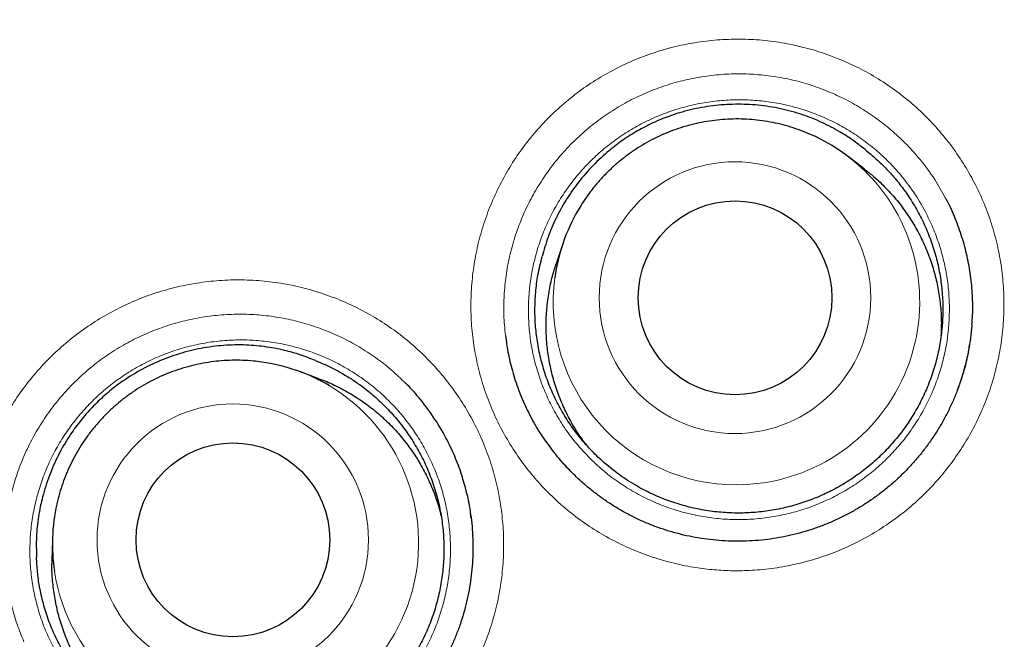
# Model space of a CAD drawing. Header units: millimetres. Extents: x 8 to 869, y 12 to 834.
# Tile 101 of 217: x 346.29 to 352.51, y 825.44 to 829.35. Entities that reach past the tile are written whole.
import ezdxf

# ---------------------------------------------------------------- set-up
doc = ezdxf.new("R2010")
doc.units = ezdxf.units.MM

msp = doc.modelspace()

# ---------------------------------------------------------------- linework, layer by layer
at = {"color": 7, "linetype": 'Continuous', "lineweight": 30}
for p, q in [((351.6246, 828.4125), (351.5238, 828.4893)), ((349.7189, 827.9326), (349.679, 827.8123)), ((348.177, 827.089), (348.0581, 827.1328)), ((349.6991, 826.5815), (349.7332, 826.5439)), ((349.7804, 826.4921), (349.7928, 826.4797)), ((349.1434, 826.2062), (349.1392, 826.2334)), ((346.4974, 826.0687), (346.4947, 825.9421))]:
    msp.add_line(p, q, dxfattribs=at)
at = {"color": 252, "linetype": 'Continuous', "lineweight": 0}
msp.add_line((349.7332, 826.5439), (349.7653, 826.5087), dxfattribs=at)
for centre, radius in [((354.2911, 816.3141), 16.6978), ((354.2911, 816.3141), 15.9984), ((350.8087, 827.5987), 0.8577), ((347.6365, 826.0705), 0.8574)]:
    msp.add_circle(centre, radius, dxfattribs=at)
at = {"color": 7, "linetype": 'Continuous', "lineweight": 30}
for centre, radius in [((354.2911, 816.3141), 16.1738), ((350.8093, 827.5981), 0.612), ((347.6374, 826.0702), 0.6118)]:
    msp.add_circle(centre, radius, dxfattribs=at)
for centre, radius, start, end in [((350.8236, 827.5719), 1.1541, 43.04599, 63.98252), ((350.8142, 827.5691), 1.154, 149.65821, 172.26596), ((347.6593, 826.0497), 1.1542, 59.52799, 82.00947), ((347.6515, 826.0442), 1.1543, 167.4112, 188.58997)]:
    msp.add_arc(centre, radius, start, end, dxfattribs=at)
at = {"color": 252, "linetype": 'Continuous', "lineweight": 0}
for centre, radius, start, end in [((350.8199, 827.5737), 1.1556, 269.9219, 42.85999), ((350.8131, 827.5707), 1.1527, 172.33946, 270.26324), ((347.6537, 826.05), 1.1568, 270.02789, 59.27971), ((347.6483, 826.0444), 1.1512, 188.6216, 270.29498)]:
    msp.add_arc(centre, radius, start, end, dxfattribs=at)
at = {"color": 7, "linetype": 'Continuous', "lineweight": 30}
for points, knots in [([(354.2911, 834.1661), (354.2333, 834.1661), (354.0883, 834.1661), (353.8566, 834.1618), (353.5954, 834.1535), (353.3342, 834.1413), (353.0726, 834.1252), (352.8112, 834.1053), (352.5499, 834.0815), (352.2888, 834.0538), (352.0277, 834.0222), (351.7666, 833.9868), (351.5058, 833.9474), (351.2453, 833.9043), (350.9856, 833.8573), (350.7267, 833.8065), (350.4686, 833.7519), (350.2113, 833.6935), (349.9547, 833.6312), (349.6989, 833.5652), (349.4445, 833.4955), (349.1914, 833.4222), (348.9397, 833.3452), (348.6891, 833.2645), (348.4398, 833.1802), (348.192, 833.0923), (347.946, 833.0009), (347.702, 832.9061), (347.4593, 832.8077), (347.2177, 832.7056), (346.9772, 832.5998), (346.7383, 832.4904), (346.5013, 832.3777), (346.2661, 832.2614), (346.0327, 832.1418), (345.801, 832.0187), (345.5711, 831.8921), (345.3429, 831.762), (345.1164, 831.6284), (344.8916, 831.4914), (344.6684, 831.3508), (344.4469, 831.2067), (344.227, 831.059), (344.0088, 830.9077), (343.7928, 830.7533), (343.5794, 830.5959), (343.3689, 830.4359), (343.1612, 830.2732), (342.9563, 830.1078), (342.7542, 829.9396), (342.5549, 829.7687), (342.3582, 829.595), (342.1643, 829.4185), (341.9731, 829.2392), (341.7845, 829.0571), (341.5986, 828.8722), (341.4154, 828.6845), (341.2348, 828.494), (341.0569, 828.3006), (340.8816, 828.1044), (340.7091, 827.9055), (340.5396, 827.7042), (340.3732, 827.5004), (340.2096, 827.294), (340.0487, 827.0848), (339.8907, 826.8729), (339.7356, 826.6584), (339.5835, 826.4415), (339.4345, 826.2223), (339.2887, 826.0008), (339.1461, 825.7773), (339.007, 825.5519), (338.8713, 825.3246), (338.7391, 825.0957), (338.6104, 824.8652), (338.4855, 824.6332), (338.3642, 824.3999), (338.2465, 824.1651), (338.1323, 823.9286), (338.0214, 823.6902), (337.9141, 823.4502), (337.8103, 823.2087), (337.7103, 822.9659), (337.6139, 822.7222), (337.5214, 822.4775), (337.4324, 822.2312), (337.3469, 821.9831), (337.2648, 821.7332), (337.1864, 821.482), (337.1116, 821.2296), (337.0405, 820.9758), (336.973, 820.7207), (336.9092, 820.4642), (336.849, 820.2065), (336.7926, 819.9477), (336.7399, 819.6881), (336.6912, 819.428), (336.6462, 819.1671), (336.6051, 818.9056), (336.5678, 818.6434), (336.5344, 818.3806), (336.5048, 818.1177), (336.4792, 817.8548), (336.4575, 817.592), (336.4396, 817.329), (336.4256, 817.0659), (336.4155, 816.8029), (336.4092, 816.5401), (336.4069, 816.2776), (336.4084, 816.0148), (336.4137, 815.7517), (336.423, 815.4883), (336.4361, 815.225), (336.4531, 814.9621), (336.4739, 814.6994), (336.4986, 814.437), (336.5272, 814.175), (336.5597, 813.9133), (336.596, 813.6519), (336.6361, 813.3909), (336.6802, 813.1302), (336.7281, 812.8698), (336.7799, 812.6098), (336.8356, 812.3501), (336.8952, 812.091), (336.9585, 811.8326), (337.0255, 811.5756), (337.0961, 811.3203), (337.1702, 811.0665), (337.2479, 810.8143), (337.3292, 810.5636), (337.4141, 810.3144), (337.5026, 810.0667), (337.5947, 809.8205), (337.6903, 809.5756), (337.7896, 809.3322), (337.8925, 809.0902), (337.9991, 808.8496), (338.1092, 808.6103), (338.223, 808.3723), (338.3405, 808.1356), (338.4616, 807.9004), (338.5862, 807.667), (338.7142, 807.4352), (338.8459, 807.2049), (338.9811, 806.9762), (339.1197, 806.7494), (339.2616, 806.5247), (339.4065, 806.3024), (339.5545, 806.0826), (339.7055, 805.865), (339.8598, 805.6496), (340.0173, 805.4365), (340.1777, 805.2257), (340.3412, 805.0174), (340.5077, 804.8114), (340.6773, 804.6079), (340.8498, 804.4068), (341.0252, 804.2084), (341.2033, 804.0127), (341.384, 803.82), (341.5675, 803.63), (341.7537, 803.4427), (341.9426, 803.2583), (342.1343, 803.0765), (342.3286, 802.8976), (342.5256, 802.7215), (342.7254, 802.5481), (342.9282, 802.3773), (343.134, 802.209), (343.3424, 802.0435), (343.553, 801.8811), (343.7658, 801.7224), (343.9184, 801.6109), (344.0006, 801.5532), (344.0105, 801.5462)], [0, 0, 0, 0, 0.003828, 0.009596, 0.015345, 0.021127, 0.02691, 0.032695, 0.038484, 0.044279, 0.050082, 0.055895, 0.06172, 0.067547, 0.073371, 0.079193, 0.085014, 0.090837, 0.096663, 0.102493, 0.108326, 0.11413, 0.119938, 0.12575, 0.131559, 0.137363, 0.143156, 0.148934, 0.154696, 0.160493, 0.166296, 0.172093, 0.177885, 0.183674, 0.189462, 0.195252, 0.201043, 0.206839, 0.212641, 0.218451, 0.22427, 0.230101, 0.235946, 0.241806, 0.247678, 0.253529, 0.259362, 0.265183, 0.270993, 0.276795, 0.28259, 0.28838, 0.294166, 0.29995, 0.305734, 0.311519, 0.317307, 0.3231, 0.328898, 0.334705, 0.340522, 0.346325, 0.352126, 0.357939, 0.363764, 0.369599, 0.375441, 0.381288, 0.387138, 0.39299, 0.39884, 0.404687, 0.410529, 0.416364, 0.42219, 0.428005, 0.433808, 0.439599, 0.445395, 0.451197, 0.457002, 0.462804, 0.468599, 0.474384, 0.480156, 0.485918, 0.491722, 0.497527, 0.503333, 0.509143, 0.514958, 0.520781, 0.526613, 0.532457, 0.538305, 0.544148, 0.549989, 0.555829, 0.561671, 0.567515, 0.573363, 0.579209, 0.585031, 0.590852, 0.596669, 0.602483, 0.608291, 0.614093, 0.619887, 0.625674, 0.631489, 0.637308, 0.643125, 0.64894, 0.654754, 0.660569, 0.666386, 0.672205, 0.678029, 0.683857, 0.689691, 0.695533, 0.701383, 0.707243, 0.713114, 0.71899, 0.724851, 0.730697, 0.736531, 0.742355, 0.74817, 0.753978, 0.759782, 0.765583, 0.771384, 0.777184, 0.782988, 0.788795, 0.794608, 0.800428, 0.806259, 0.812103, 0.817938, 0.823779, 0.829634, 0.835498, 0.841366, 0.847233, 0.853091, 0.858936, 0.864775, 0.870628, 0.876476, 0.882321, 0.888164, 0.894008, 0.899854, 0.905704, 0.91155, 0.917386, 0.923218, 0.929045, 0.934872, 0.940698, 0.946526, 0.952359, 0.958186, 0.96402, 0.969875, 0.975744, 0.981619, 0.987491, 0.993352, 0.999194, 1, 1, 1, 1]), ([(370.7706, 816.3141), (370.769, 816.4867), (370.7659, 816.8318), (370.7406, 817.349), (370.7002, 817.8652), (370.6433, 818.3799), (370.5704, 818.8925), (370.4813, 819.4026), (370.3793, 819.8955), (370.2657, 820.3711), (370.1423, 820.8294), (370.0057, 821.284), (369.8561, 821.7344), (369.6935, 822.1803), (369.5129, 822.6348), (369.313, 823.0968), (369.0926, 823.5653), (368.8575, 824.0266), (368.608, 824.4804), (368.3445, 824.926), (368.067, 825.3632), (367.7841, 825.7796), (367.4972, 826.1756), (367.2077, 826.5517), (366.9076, 826.9194), (366.597, 827.2783), (366.2762, 827.6281), (365.9354, 827.9788), (365.5739, 828.3291), (365.191, 828.6776), (364.7972, 829.0139), (364.3931, 829.3376), (363.9791, 829.6485), (363.5554, 829.9462), (363.1347, 830.2226), (362.7181, 830.4786), (362.3067, 830.7154), (361.8887, 830.9403), (361.4645, 831.153), (361.0342, 831.3534), (360.5852, 831.547), (360.1171, 831.7323), (359.6299, 831.9077), (359.1375, 832.0677), (358.6403, 832.2121), (358.1388, 832.3409), (357.6335, 832.4539), (357.139, 832.5482), (356.6561, 832.6253), (356.1854, 832.6866), (355.7132, 832.7344), (355.2398, 832.7685), (354.7656, 832.789), (354.2767, 832.7961), (353.7734, 832.7882), (353.2561, 832.7638), (352.74, 832.7232), (352.2253, 832.6663), (351.7127, 832.5934), (351.2026, 832.5044), (350.7097, 832.4023), (350.234, 832.2887), (349.7757, 832.1653), (349.3212, 832.0287), (348.8708, 831.8791), (348.4248, 831.7166), (347.9704, 831.536), (347.5084, 831.336), (347.0399, 831.1156), (346.5786, 830.8805), (346.1248, 830.6311), (345.6791, 830.3675), (345.242, 830.0901), (344.8256, 829.8071), (344.4296, 829.5202), (344.0535, 829.2308), (343.6858, 828.9306), (343.3269, 828.62), (342.9771, 828.2992), (342.6264, 827.9585), (342.2761, 827.5969), (341.9276, 827.214), (341.5913, 826.8203), (341.2676, 826.4162), (340.9567, 826.0021), (340.659, 825.5785), (340.3826, 825.1577), (340.1265, 824.7411), (339.8898, 824.3298), (339.6649, 823.9118), (339.4522, 823.4875), (339.2518, 823.0572), (339.0582, 822.6082), (338.8729, 822.1401), (338.6975, 821.653), (338.5375, 821.1605), (338.393, 820.6633), (338.2643, 820.1618), (338.1513, 819.6565), (338.057, 819.162), (337.9799, 818.6791), (337.9185, 818.2085), (337.8708, 817.7363), (337.8366, 817.2629), (337.8161, 816.7887), (337.8091, 816.2997), (337.817, 815.7964), (337.8414, 815.2792), (337.882, 814.763), (337.9388, 814.2483), (338.0118, 813.7357), (338.1008, 813.2256), (338.2029, 812.7327), (338.3164, 812.2571), (338.4399, 811.7988), (338.5764, 811.3442), (338.7261, 810.8938), (338.8886, 810.4479), (339.0692, 809.9934), (339.2691, 809.5314), (339.4896, 809.0629), (339.7247, 808.6016), (339.9741, 808.1478), (340.2377, 807.7022), (340.5151, 807.265), (340.7981, 806.8486), (341.085, 806.4526), (341.3744, 806.0765), (341.6745, 805.7088), (341.9851, 805.3499), (342.306, 805.0001), (342.6467, 804.6494), (343.0082, 804.2991), (343.3912, 803.9506), (343.7849, 803.6143), (344.189, 803.2906), (344.6031, 802.9797), (345.0267, 802.682), (345.4474, 802.4056), (345.8641, 802.1496), (346.2754, 801.9128), (346.6934, 801.6879), (347.1177, 801.4752), (347.5479, 801.2748), (347.997, 801.0812), (348.465, 800.8959), (348.9522, 800.7205), (349.4446, 800.5605), (349.9419, 800.4161), (350.4434, 800.2873), (350.9487, 800.1743), (351.4432, 800.08), (351.9261, 800.0029), (352.3967, 799.9415), (352.8689, 799.8938), (353.3423, 799.8596), (353.8165, 799.8392), (354.3055, 799.8321), (354.8088, 799.84), (355.326, 799.8644), (355.8422, 799.905), (356.3568, 799.9619), (356.8695, 800.0348), (357.3795, 800.1238), (357.8725, 800.2259), (358.3481, 800.3394), (358.8064, 800.4629), (359.261, 800.5995), (359.7114, 800.7491), (360.1573, 800.9116), (360.6117, 801.0922), (361.0737, 801.2922), (361.5422, 801.5126), (362.0036, 801.7477), (362.4573, 801.9971), (362.903, 802.2607), (363.3402, 802.5381), (363.7565, 802.8211), (364.1525, 803.108), (364.5287, 803.3974), (364.8964, 803.6976), (365.2553, 804.0082), (365.605, 804.329), (365.9558, 804.6697), (366.3061, 805.0312), (366.6546, 805.4142), (366.9908, 805.8079), (367.3146, 806.212), (367.6255, 806.6261), (367.9232, 807.0497), (368.1996, 807.4705), (368.4556, 807.8871), (368.6924, 808.2984), (368.9172, 808.7164), (369.1299, 809.1407), (369.3303, 809.571), (369.5239, 810.02), (369.7093, 810.4881), (369.8847, 810.9752), (370.0447, 811.4677), (370.1891, 811.9649), (370.3179, 812.4664), (370.4308, 812.9717), (370.5252, 813.4662), (370.6023, 813.9491), (370.6636, 814.4197), (370.7114, 814.8919), (370.7454, 815.3653), (370.7666, 815.8395), (370.7693, 816.1559), (370.7706, 816.3141)], [0, 0, 0, 0, 0.005, 0.01, 0.015, 0.0199999, 0.0249999, 0.0299999, 0.0349999, 0.0395832, 0.0441666, 0.0487499, 0.0533333, 0.0579166, 0.0625, 0.0675, 0.0725, 0.0775, 0.0824999, 0.0874999, 0.0924999, 0.0974999, 0.1020832, 0.1066666, 0.1112499, 0.1158333, 0.1204166, 0.125, 0.13, 0.135, 0.14, 0.1449999, 0.1499999, 0.1549999, 0.1599999, 0.1645832, 0.1691666, 0.1737499, 0.1783333, 0.1829166, 0.1875, 0.1925, 0.1975, 0.2025, 0.2074999, 0.2124999, 0.2174999, 0.2224999, 0.2270832, 0.2316666, 0.2362499, 0.2408333, 0.2454166, 0.25, 0.255, 0.26, 0.265, 0.2699999, 0.2749999, 0.2799999, 0.2849999, 0.2895832, 0.2941666, 0.2987499, 0.3033333, 0.3079166, 0.3125, 0.3175, 0.3225, 0.3275, 0.3324999, 0.3374999, 0.3424999, 0.3474999, 0.3520832, 0.3566666, 0.3612499, 0.3658333, 0.3704166, 0.375, 0.38, 0.385, 0.39, 0.3949999, 0.3999999, 0.4049999, 0.4099999, 0.4145832, 0.4191666, 0.4237499, 0.4283333, 0.4329166, 0.4375, 0.4425, 0.4475, 0.4525, 0.4574999, 0.4624999, 0.4674999, 0.4724999, 0.4770832, 0.4816666, 0.4862499, 0.4908333, 0.4954166, 0.5, 0.505, 0.51, 0.515, 0.5199999, 0.5249999, 0.5299999, 0.5349999, 0.5395832, 0.5441666, 0.5487499, 0.5533333, 0.5579166, 0.5625, 0.5675, 0.5725, 0.5775, 0.5824999, 0.5874999, 0.5924999, 0.5974999, 0.6020832, 0.6066666, 0.6112499, 0.6158333, 0.6204166, 0.625, 0.63, 0.635, 0.64, 0.6449999, 0.6499999, 0.6549999, 0.6599999, 0.6645832, 0.6691666, 0.6737499, 0.6783333, 0.6829166, 0.6875, 0.6925, 0.6975, 0.7025, 0.7074999, 0.7124999, 0.7174999, 0.7224999, 0.7270832, 0.7316666, 0.7362499, 0.7408333, 0.7454166, 0.75, 0.755, 0.76, 0.765, 0.7699999, 0.7749999, 0.7799999, 0.7849999, 0.7895832, 0.7941666, 0.7987499, 0.8033333, 0.8079166, 0.8125, 0.8175, 0.8225, 0.8275, 0.8324999, 0.8374999, 0.8424999, 0.8474999, 0.8520832, 0.8566666, 0.8612499, 0.8658333, 0.8704166, 0.875, 0.88, 0.885, 0.89, 0.8949999, 0.8999999, 0.9049999, 0.9099999, 0.9145832, 0.9191666, 0.9237499, 0.9283333, 0.9329166, 0.9375, 0.9425, 0.9475, 0.9525, 0.9574999, 0.9624999, 0.9674999, 0.9724999, 0.9770832, 0.9816666, 0.9862499, 0.9908333, 0.9954166, 1, 1, 1, 1]), ([(351.6406, 828.5256), (351.6138, 828.5469), (351.5603, 828.5895), (351.4658, 828.6503), (351.358, 828.7071), (351.2323, 828.7573), (351.0975, 828.7941), (350.9555, 828.8161), (350.8119, 828.8222), (350.6686, 828.8123), (350.5273, 828.7868), (350.4006, 828.7493), (350.2894, 828.7034), (350.1927, 828.6533), (350.1007, 828.5951), (350.0058, 828.523), (349.9106, 828.4346), (349.8185, 828.3287), (349.7403, 828.2168), (349.6767, 828.1005), (349.6257, 827.9821), (349.6024, 827.8995), (349.5908, 827.8583)], [0, 0, 0, 0, 0.04002, 0.08004, 0.13115, 0.182257, 0.238, 0.293932, 0.349691, 0.40539, 0.461259, 0.516949, 0.559135, 0.601482, 0.643836, 0.68603, 0.74051, 0.795151, 0.849631, 0.899714, 0.949927, 1, 1, 1, 1]), ([(351.3295, 828.6089), (351.3253, 828.6111), (351.3012, 828.6235), (351.2557, 828.6427), (351.193, 828.6662), (351.1289, 828.6858), (351.0638, 828.7017), (350.9978, 828.7138), (350.9313, 828.7221), (350.8644, 828.7266), (350.7973, 828.7272), (350.7303, 828.7239), (350.6636, 828.7167), (350.5974, 828.7057), (350.532, 828.691), (350.4675, 828.6724), (350.4042, 828.6502), (350.3423, 828.6244), (350.2819, 828.595), (350.2234, 828.5622), (350.1669, 828.5261), (350.1125, 828.4868), (350.0605, 828.4445), (350.0111, 828.3992), (349.9643, 828.3511), (349.9204, 828.3004), (349.8796, 828.2473), (349.8455, 828.1978), (349.8265, 828.1653), (349.8187, 828.1521)], [0, 0, 0, 0, 0.008185, 0.046779, 0.085375, 0.123973, 0.162575, 0.201179, 0.239785, 0.278394, 0.317004, 0.355617, 0.394232, 0.432847, 0.471464, 0.510082, 0.548701, 0.58732, 0.625939, 0.664557, 0.703175, 0.741792, 0.780408, 0.819022, 0.857634, 0.896245, 0.934853, 0.973459, 1, 1, 1, 1]), ([(351.6406, 828.5256), (351.6639, 828.5062), (351.7106, 828.4673), (351.7756, 828.4025), (351.8365, 828.3329), (351.8952, 828.2551), (351.9502, 828.1688), (352.0004, 828.0735), (352.0428, 827.9731), (352.0764, 827.8697), (352.1009, 827.7645), (352.1165, 827.658), (352.1232, 827.5492), (352.1205, 827.4404), (352.1087, 827.333), (352.088, 827.2273), (352.0582, 827.1223), (352.0195, 827.0205), (351.9727, 826.923), (351.9181, 826.8299), (351.8551, 826.7406), (351.7848, 826.6572), (351.7083, 826.5805), (351.6259, 826.5106), (351.5369, 826.4471), (351.4429, 826.3915), (351.3453, 826.3444), (351.2444, 826.3055), (351.1393, 826.2749), (351.0323, 826.2534), (350.9246, 826.2411), (350.8166, 826.2377), (350.7073, 826.2435), (350.5993, 826.2585), (350.4936, 826.2824), (350.3906, 826.3148), (350.2896, 826.3563), (350.1843, 826.4104), (350.0772, 826.479), (349.979, 826.5578), (349.8953, 826.639), (349.8245, 826.7202), (349.76, 826.8081), (349.7034, 826.901), (349.6553, 826.9976), (349.6155, 827.0977), (349.5839, 827.202), (349.5614, 827.3084), (349.5481, 827.4155), (349.5438, 827.5232), (349.5488, 827.6321), (349.563, 827.7447), (349.5813, 827.8194), (349.5908, 827.8583)], [0, 0, 0, 0, 0.016448, 0.032979, 0.049768, 0.066645, 0.085903, 0.105296, 0.125109, 0.145069, 0.164327, 0.183719, 0.203533, 0.223493, 0.242751, 0.262143, 0.281957, 0.301917, 0.321175, 0.340567, 0.360381, 0.38034, 0.399599, 0.418991, 0.438805, 0.458764, 0.478023, 0.497415, 0.517229, 0.537188, 0.556446, 0.575839, 0.595652, 0.615612, 0.63487, 0.654262, 0.674076, 0.694036, 0.718367, 0.74297, 0.762228, 0.78162, 0.801434, 0.821394, 0.840652, 0.860044, 0.879858, 0.899817, 0.919076, 0.938468, 0.958282, 0.978241, 1, 1, 1, 1]), ([(351.624, 828.4117), (351.6417, 828.3982), (351.6872, 828.3636), (351.7544, 828.3001), (351.8257, 828.2221), (351.8895, 828.1385), (351.946, 828.0502), (351.9946, 827.9578), (352.0358, 827.8605), (352.0683, 827.7606), (352.0921, 827.6587), (352.1071, 827.5554), (352.114, 827.4551), (352.1113, 827.3893), (352.11, 827.3589)], [0, 0, 0, 0, 0.055315, 0.141893, 0.22909, 0.317559, 0.402919, 0.489498, 0.576695, 0.665163, 0.750524, 0.836477, 0.924299, 1, 1, 1, 1]), ([(352.305, 827.4265), (352.3068, 827.4476), (352.3123, 827.51), (352.3102, 827.6143), (352.2991, 827.7382), (352.2768, 827.8607), (352.2446, 827.9812), (352.2014, 828.0979), (352.1664, 828.1804), (352.1422, 828.2215), (352.139, 828.2269)], [0, 0, 0, 0, 0.076301, 0.226708, 0.376579, 0.52645, 0.676856, 0.827263, 0.977134, 1, 1, 1, 1]), ([(349.8723, 826.6676), (349.8564, 826.6886), (349.8189, 826.738), (349.7694, 826.8208), (349.7224, 826.9145), (349.6838, 827.0115), (349.6532, 827.1126), (349.6314, 827.2154), (349.6185, 827.3192), (349.6143, 827.4235), (349.6189, 827.5291), (349.6327, 827.6336), (349.6526, 827.7285), (349.6715, 827.7867), (349.6797, 827.8121)], [0, 0, 0, 0, 0.065405, 0.153792, 0.239073, 0.325572, 0.412688, 0.501075, 0.586356, 0.67223, 0.759971, 0.848358, 0.933639, 1, 1, 1, 1]), ([(352.3044, 827.427), (352.3043, 827.4248), (352.3029, 827.3971), (352.2965, 827.3442), (352.2851, 827.2688), (352.2695, 827.1944), (352.2503, 827.1215), (352.2275, 827.0502), (352.2012, 826.9807), (352.1713, 826.9128), (352.1378, 826.846), (352.1006, 826.7804), (352.0599, 826.7164), (352.0159, 826.6545), (351.9688, 826.5948), (351.9189, 826.5378), (351.8663, 826.4836), (351.8109, 826.4322), (351.753, 826.3836), (351.6926, 826.338), (351.6299, 826.2954), (351.5651, 826.2561), (351.4983, 826.2202), (351.4297, 826.1876), (351.3598, 826.1587), (351.2889, 826.1336), (351.217, 826.1122), (351.1439, 826.0945), (351.0697, 826.0804), (350.9946, 826.07), (350.9188, 826.0634), (350.8426, 826.0607), (350.7663, 826.0617), (350.6901, 826.0667), (350.6144, 826.0755), (350.5393, 826.088), (350.4651, 826.1044), (350.3922, 826.1245), (350.3207, 826.1482), (350.2508, 826.1754), (350.1827, 826.2061), (350.1163, 826.2403), (350.0515, 826.278), (349.9885, 826.3191), (349.9273, 826.3635), (349.8683, 826.4111), (349.8117, 826.4618), (349.7577, 826.5154), (349.7099, 826.5673), (349.6816, 826.6024), (349.6692, 826.6177)], [0, 0, 0, 0, 0.001855, 0.023545, 0.045154, 0.066643, 0.087981, 0.109138, 0.130094, 0.150969, 0.172052, 0.193399, 0.214823, 0.236282, 0.257729, 0.279115, 0.300408, 0.321653, 0.342993, 0.36433, 0.385671, 0.407025, 0.428401, 0.449806, 0.471201, 0.492304, 0.513385, 0.53457, 0.555849, 0.577213, 0.598646, 0.62013, 0.641646, 0.663172, 0.68468, 0.706151, 0.727566, 0.74891, 0.770171, 0.791342, 0.812394, 0.83345, 0.854619, 0.875891, 0.897255, 0.918694, 0.940191, 0.961725, 0.983275, 1, 1, 1, 1]), ([(349.3602, 827.3595), (349.3621, 827.3405), (349.3683, 827.2804), (349.3897, 827.1807), (349.4242, 827.0612), (349.4693, 826.9449), (349.5239, 826.8329), (349.5888, 826.722), (349.6417, 826.6532), (349.6693, 826.6173)], [0, 0, 0, 0, 0.0699667, 0.2224203, 0.3748739, 0.5278723, 0.6808706, 0.8333242, 1, 1, 1, 1]), ([(348.159, 827.2019), (348.1271, 827.2143), (348.0634, 827.2393), (347.9552, 827.2695), (347.8354, 827.292), (347.7004, 827.3029), (347.5609, 827.2983), (347.4187, 827.2775), (347.2797, 827.241), (347.1456, 827.1893), (347.0181, 827.1233), (346.9081, 827.0501), (346.8154, 826.9735), (346.7378, 826.8971), (346.667, 826.8143), (346.5975, 826.7174), (346.5326, 826.605), (346.4758, 826.4767), (346.4341, 826.3466), (346.4076, 826.2168), (346.3937, 826.0886), (346.3959, 826.0028), (346.3969, 825.96)], [0, 0, 0, 0, 0.04002, 0.08004, 0.13115, 0.182257, 0.238, 0.293932, 0.349691, 0.40539, 0.461259, 0.516949, 0.559135, 0.601482, 0.643836, 0.68603, 0.74051, 0.795151, 0.849631, 0.899714, 0.949927, 1, 1, 1, 1]), ([(352.2146, 827.0179), (352.2192, 827.0298), (352.233, 827.0652), (352.252, 827.1254), (352.2713, 827.1981), (352.2846, 827.2585), (352.29, 827.2948), (352.2918, 827.3064)], [0, 0, 0, 0, 0.128151, 0.380712, 0.632222, 0.88222, 1, 1, 1, 1]), ([(348.159, 827.2019), (348.1821, 827.1923), (348.2285, 827.1731), (348.296, 827.1392), (348.3619, 827.1014), (348.434, 827.054), (348.5109, 826.9952), (348.5907, 826.9229), (348.665, 826.8432), (348.732, 826.7575), (348.7911, 826.6672), (348.8424, 826.5725), (348.8859, 826.4726), (348.9207, 826.3695), (348.9465, 826.2646), (348.9634, 826.1582), (348.9713, 826.0494), (348.9699, 825.9405), (348.9594, 825.8329), (348.94, 825.7267), (348.9115, 825.6213), (348.874, 825.5188), (348.8285, 825.4206), (348.775, 825.3267), (348.7131, 825.2365), (348.6439, 825.1521), (348.5684, 825.0744), (348.4869, 825.0033), (348.3987, 824.9385), (348.3055, 824.8817), (348.2086, 824.8332), (348.1082, 824.7929), (348.0036, 824.7609), (347.897, 824.738), (347.7895, 824.7242), (347.6816, 824.7193), (347.5724, 824.7236), (347.4643, 824.7372), (347.3585, 824.7597), (347.2552, 824.7908), (347.1537, 824.8309), (347.048, 824.8837), (346.9402, 824.951), (346.8411, 825.0284), (346.7565, 825.1086), (346.6848, 825.1889), (346.6193, 825.276), (346.5617, 825.3683), (346.5124, 825.4643), (346.4715, 825.5639), (346.4386, 825.6679), (346.416, 825.7696), (346.4018, 825.8673), (346.3985, 825.929), (346.3969, 825.96)], [0, 0, 0, 0, 0.013589, 0.027225, 0.041004, 0.054831, 0.07409, 0.093482, 0.113295, 0.133255, 0.152513, 0.171905, 0.191719, 0.211678, 0.230936, 0.250328, 0.270142, 0.290101, 0.30936, 0.328752, 0.348565, 0.368525, 0.387783, 0.407175, 0.426989, 0.446948, 0.466206, 0.485598, 0.505412, 0.525371, 0.544629, 0.564021, 0.583835, 0.603794, 0.623053, 0.642445, 0.662258, 0.682218, 0.701476, 0.720868, 0.740682, 0.760641, 0.784972, 0.809575, 0.828833, 0.848225, 0.868039, 0.887998, 0.907256, 0.926648, 0.946462, 0.966421, 0.983167, 1, 1, 1, 1]), ([(347.8195, 827.1924), (347.802, 827.1947), (347.7623, 827.2001), (347.7001, 827.2038), (347.6331, 827.2044), (347.5662, 827.2009), (347.4995, 827.1937), (347.4334, 827.1826), (347.368, 827.1677), (347.3036, 827.1491), (347.2403, 827.1268), (347.1785, 827.1008), (347.1182, 827.0714), (347.0597, 827.0385), (347.0032, 827.0023), (346.9489, 826.9629), (346.897, 826.9204), (346.8476, 826.875), (346.8009, 826.8268), (346.7571, 826.776), (346.7162, 826.7228), (346.6785, 826.6673), (346.6441, 826.6098), (346.6131, 826.5504), (346.5856, 826.4892), (346.5615, 826.4266), (346.5415, 826.3627), (346.5295, 826.3191), (346.5251, 826.2966), (346.525, 826.296)], [0, 0, 0, 0, 0.0306324, 0.069352, 0.1080743, 0.1467993, 0.1855267, 0.2242567, 0.2629889, 0.3017233, 0.3404597, 0.3791978, 0.4179375, 0.4566783, 0.4954202, 0.5341627, 0.5729056, 0.6116484, 0.650391, 0.6891329, 0.727874, 0.7666138, 0.8053522, 0.8440889, 0.8828238, 0.9215565, 0.9602869, 0.9990149, 1, 1, 1, 1]), ([(348.1769, 827.0888), (348.1783, 827.0884), (348.2128, 827.0772), (348.278, 827.0476), (348.3719, 826.9993), (348.4605, 826.9425), (348.5439, 826.8788), (348.6212, 826.8087), (348.6931, 826.7314), (348.7579, 826.6486), (348.8153, 826.5609), (348.8651, 826.4691), (348.9069, 826.3722), (348.936, 826.2895), (348.9479, 826.2385), (348.9517, 826.2222)], [0, 0, 0, 0, 0.003493, 0.089853, 0.176831, 0.265077, 0.350223, 0.436584, 0.523561, 0.611807, 0.696953, 0.783314, 0.870292, 0.958537, 1, 1, 1, 1]), ([(349.1159, 826.3594), (349.1068, 826.3954), (349.0875, 826.4716), (349.0458, 826.5844), (348.9895, 826.7069), (348.9163, 826.8324), (348.8297, 826.9487), (348.7642, 827.0251), (348.7287, 827.0583), (348.7234, 827.0632)], [0, 0, 0, 0, 0.136169, 0.288867, 0.441021, 0.631248, 0.821475, 0.973629, 1, 1, 1, 1]), ([(349.1151, 826.3596), (349.1193, 826.3412), (349.129, 826.2981), (349.1398, 826.2294), (349.1484, 826.1537), (349.153, 826.0773), (349.1538, 826.0005), (349.1508, 825.9238), (349.1439, 825.8474), (349.1332, 825.7717), (349.1187, 825.6971), (349.1005, 825.6238), (349.0787, 825.5521), (349.0534, 825.4821), (349.0244, 825.4137), (348.9918, 825.3464), (348.9556, 825.2802), (348.9158, 825.2155), (348.8727, 825.1528), (348.8265, 825.0924), (348.7774, 825.0346), (348.7255, 824.9796), (348.671, 824.9273), (348.6138, 824.8778), (348.5541, 824.8312), (348.492, 824.7877), (348.4278, 824.7473), (348.3616, 824.7103), (348.2935, 824.6767), (348.2241, 824.6467), (348.1536, 824.6205), (348.082, 824.598), (348.0093, 824.5791), (347.9354, 824.5639), (347.8605, 824.5524), (347.7849, 824.5446), (347.7088, 824.5407), (347.6326, 824.5406), (347.5564, 824.5444), (347.4806, 824.552), (347.4054, 824.5635), (347.3311, 824.5787), (347.258, 824.5977), (347.1862, 824.6204), (347.1161, 824.6466), (347.0476, 824.6763), (346.9808, 824.7095), (346.9157, 824.7464), (346.869, 824.7751), (346.8447, 824.7923), (346.8409, 824.7951)], [0, 0, 0, 0, 0.016011, 0.037389, 0.058899, 0.080506, 0.10217, 0.123849, 0.145487, 0.167044, 0.188482, 0.209768, 0.230875, 0.25178, 0.272603, 0.293636, 0.314932, 0.336304, 0.357712, 0.379108, 0.400443, 0.421685, 0.442882, 0.464173, 0.48546, 0.506753, 0.528059, 0.549387, 0.570745, 0.592094, 0.613151, 0.634187, 0.655328, 0.676564, 0.697884, 0.719274, 0.740715, 0.762188, 0.783672, 0.805138, 0.826567, 0.847941, 0.869245, 0.890465, 0.911596, 0.932609, 0.953625, 0.974753, 0.995985, 1, 1, 1, 1]), ([(346.9195, 824.9808), (346.8941, 825.004), (346.8433, 825.0505), (346.7741, 825.1287), (346.7105, 825.213), (346.6547, 825.3024), (346.607, 825.3955), (346.5673, 825.4921), (346.5356, 825.5928), (346.5124, 825.6957), (346.4988, 825.7997), (346.4932, 825.8817), (346.4952, 825.9293), (346.4958, 825.942)], [0, 0, 0, 0, 0.094973, 0.190605, 0.288316, 0.386747, 0.481719, 0.577351, 0.675063, 0.773493, 0.868466, 0.964794, 1, 1, 1, 1])]:
    msp.add_open_spline(points, degree=3, knots=knots, dxfattribs=at)
at = {"color": 252, "linetype": 'Continuous', "lineweight": 0}
for points, knots in [([(354.2911, 833.9146), (354.1262, 833.9132), (353.7965, 833.9105), (353.3022, 833.8886), (352.8086, 833.8538), (352.3163, 833.8049), (351.8238, 833.7421), (351.3314, 833.6651), (350.8395, 833.5738), (350.3502, 833.4687), (349.8642, 833.3499), (349.4053, 833.2238), (348.9732, 833.0927), (348.5675, 832.9589), (348.1462, 832.8084), (347.71, 832.6397), (347.2601, 832.4509), (346.8155, 832.2497), (346.3767, 832.0362), (345.9566, 831.8172), (345.5547, 831.594), (345.1705, 831.3677), (344.7921, 831.1319), (344.4198, 830.8866), (344.0656, 830.6404), (343.7291, 830.3942), (343.4096, 830.1492), (343.076, 829.8812), (342.7297, 829.5884), (342.3726, 829.2693), (342.0242, 828.9407), (341.685, 828.6027), (341.3572, 828.2576), (341.0408, 827.906), (340.7357, 827.5481), (340.4401, 827.1821), (340.1544, 826.8085), (339.899, 826.4556), (339.6717, 826.1253), (339.4476, 825.7849), (339.21, 825.4042), (338.9621, 824.9815), (338.7454, 824.5877), (338.557, 824.2246), (338.3889, 823.8833), (338.2233, 823.5276), (338.0611, 823.1573), (337.8978, 822.7597), (337.7356, 822.3343), (337.5766, 821.8804), (337.4301, 821.4223), (337.296, 820.9604), (337.1752, 820.498), (337.0676, 820.0353), (336.9728, 819.5726), (336.8904, 819.1075), (336.8202, 818.6405), (336.7621, 818.1683), (336.7164, 817.6914), (336.6843, 817.2216), (336.6651, 816.7627), (336.6577, 816.3152), (336.6617, 815.8676), (336.6781, 815.3903), (336.7098, 814.8835), (336.7596, 814.348), (336.8257, 813.8133), (336.9081, 813.2799), (337.0067, 812.7484), (337.1175, 812.2382), (337.2384, 811.7495), (337.3645, 811.2934), (337.4991, 810.852), (337.6411, 810.4253), (337.7939, 810.0023), (337.9685, 809.5552), (338.1673, 809.0853), (338.3932, 808.5943), (338.6343, 808.1095), (338.8905, 807.6315), (339.1616, 807.1607), (339.4365, 806.7151), (339.7131, 806.2943), (339.9829, 805.9069), (340.2558, 805.5362), (340.5307, 805.1816), (340.8143, 804.8341), (341.1262, 804.4709), (341.4684, 804.0943), (341.8427, 803.7065), (342.2293, 803.3297), (342.6279, 802.9642), (343.0381, 802.6105), (343.4273, 802.2948), (343.7925, 802.0145), (344.1315, 801.7667), (344.4923, 801.5156), (344.8758, 801.2628), (345.2827, 801.0098), (345.6963, 800.7678), (346.1161, 800.5369), (346.5619, 800.3071), (347.0345, 800.0806), (347.5346, 799.8597), (348.0413, 799.6544), (348.5145, 799.4796), (348.9523, 799.3316), (349.3533, 799.2065), (349.7762, 799.0856), (350.2213, 798.9707), (350.6888, 798.8636), (351.1591, 798.7693), (351.6318, 798.6881), (352.0927, 798.6219), (352.5415, 798.5697), (352.9779, 798.5301), (353.4152, 798.5019), (353.853, 798.4841), (354.1451, 798.4819), (354.2911, 798.4808)], [0, 0, 0, 0, 0.0089097, 0.0178246, 0.0267414, 0.0356565, 0.0445663, 0.0535765, 0.0625922, 0.0716096, 0.0806252, 0.0896354, 0.0973328, 0.1050314, 0.1127287, 0.121516, 0.1303083, 0.1391025, 0.1478949, 0.1566822, 0.1647119, 0.1727453, 0.1807801, 0.1888136, 0.1968432, 0.204097, 0.2113517, 0.2186055, 0.22723, 0.2358593, 0.2444902, 0.2531194, 0.2617438, 0.270214, 0.2786886, 0.2871648, 0.2956395, 0.3041098, 0.3107112, 0.3173126, 0.3261402, 0.3349695, 0.3437971, 0.3504383, 0.3570795, 0.3643631, 0.3716476, 0.3789311, 0.3875921, 0.396258, 0.4049255, 0.4135915, 0.4222526, 0.4307584, 0.4392687, 0.4477805, 0.4562908, 0.4647966, 0.4734928, 0.4821889, 0.4902514, 0.4983165, 0.5063815, 0.514444, 0.5241336, 0.5338256, 0.5435153, 0.553254, 0.5629949, 0.5727336, 0.5814717, 0.5902099, 0.5983112, 0.6064152, 0.6145191, 0.6226204, 0.6323576, 0.642097, 0.6518342, 0.6616215, 0.6714111, 0.6811985, 0.689916, 0.6986336, 0.7067147, 0.7147984, 0.7228821, 0.7309632, 0.7406733, 0.7503855, 0.7600955, 0.7698535, 0.7796137, 0.7893716, 0.7969369, 0.8045031, 0.8120683, 0.8206972, 0.8293307, 0.8379657, 0.8465992, 0.855228, 0.8650744, 0.8749256, 0.8847768, 0.8946232, 0.9021912, 0.9097602, 0.9173282, 0.9259652, 0.9346072, 0.9432507, 0.9518926, 0.9605295, 0.9684211, 0.9763165, 0.9842132, 0.9921086, 1, 1, 1, 1]), ([(351.4778, 829.1007), (351.4338, 829.1178), (351.3457, 829.1521), (351.2084, 829.1891), (351.0688, 829.2155), (350.9275, 829.2299), (350.7855, 829.2321), (350.6436, 829.2225), (350.503, 829.2011), (350.3648, 829.1681), (350.2299, 829.1234), (350.0991, 829.0674), (349.9734, 829.0009), (349.8539, 828.9242), (349.7414, 828.8375), (349.6364, 828.7417), (349.5398, 828.6375), (349.4524, 828.5257), (349.3749, 828.4069), (349.3076, 828.2819), (349.251, 828.1517), (349.2055, 828.0175), (349.1719, 827.8799), (349.1499, 827.7399), (349.1396, 827.5985), (349.1412, 827.4569), (349.1551, 827.3161), (349.1809, 827.1768), (349.2181, 827.0401), (349.2667, 826.9072), (349.3266, 826.779), (349.3972, 826.6561), (349.4777, 826.5395), (349.5678, 826.4302), (349.6669, 826.3291), (349.7744, 826.2365), (349.8892, 826.1532), (350.0105, 826.0798), (350.1377, 826.0172), (350.27, 825.9654), (350.4061, 825.9247), (350.5373, 825.8971), (350.6624, 825.881), (350.7804, 825.8741), (350.9065, 825.8754), (351.0402, 825.8874), (351.1803, 825.9119), (351.3179, 825.9478), (351.4519, 825.9951), (351.5813, 826.0538), (351.7055, 826.123), (351.8236, 826.2024), (351.9344, 826.2912), (352.0372, 826.3891), (352.1314, 826.4954), (352.2165, 826.6092), (352.2917, 826.7294), (352.3562, 826.8557), (352.41, 826.987), (352.4526, 827.1223), (352.4836, 827.2605), (352.5026, 827.4009), (352.5097, 827.5424), (352.505, 827.684), (352.4885, 827.8246), (352.4598, 827.9632), (352.4195, 828.099), (352.368, 828.231), (352.3057, 828.358), (352.2326, 828.4792), (352.1494, 828.594), (352.057, 828.7015), (351.9559, 828.8007), (351.8466, 828.8909), (351.7299, 828.9715), (351.6072, 829.0429), (351.5209, 829.0815), (351.4778, 829.1007)], [0, 0, 0, 0, 0.0133995, 0.0268469, 0.0402942, 0.0536937, 0.0670932, 0.0805406, 0.0939879, 0.1073874, 0.1207869, 0.1342343, 0.1476816, 0.1610811, 0.1744806, 0.187928, 0.2013753, 0.2147748, 0.2281743, 0.2416217, 0.255069, 0.2684685, 0.281868, 0.2953154, 0.3087627, 0.3221622, 0.3355617, 0.3490091, 0.3624564, 0.3758559, 0.3892554, 0.4027028, 0.4161501, 0.4295496, 0.4429491, 0.4563965, 0.4698438, 0.4832433, 0.4966428, 0.5100902, 0.5235376, 0.536937, 0.5481068, 0.5592903, 0.57046, 0.5838595, 0.5973068, 0.6107542, 0.6241537, 0.6375532, 0.6510005, 0.6644479, 0.6778474, 0.6912469, 0.7046942, 0.7181416, 0.7315411, 0.7449406, 0.7583879, 0.7718353, 0.7852348, 0.7986343, 0.8120816, 0.825529, 0.8389285, 0.852328, 0.8657754, 0.8792227, 0.8926222, 0.9060217, 0.9194691, 0.9329164, 0.9463159, 0.959713, 0.973158, 0.9866029, 1, 1, 1, 1]), ([(352.139, 828.2269), (352.1169, 828.2667), (352.0697, 828.3518), (351.9866, 828.4633), (351.897, 828.5641), (351.8063, 828.6498), (351.7089, 828.7278), (351.6053, 828.7972), (351.496, 828.8574), (351.382, 828.9084), (351.2641, 828.9497), (351.1432, 828.981), (351.02, 829.0017), (350.8954, 829.0121), (350.7703, 829.0122), (350.6458, 829.0018), (350.5226, 828.9808), (350.4014, 828.9495), (350.2832, 828.9083), (350.1691, 828.8574), (350.0597, 828.7969), (349.9557, 828.7274), (349.8578, 828.6496), (349.7668, 828.564), (349.6836, 828.4709), (349.6085, 828.371), (349.5419, 828.2654), (349.4844, 828.1546), (349.4368, 828.0394), (349.399, 827.9205), (349.3712, 827.7989), (349.3536, 827.6755), (349.3473, 827.5512), (349.3492, 827.4454), (349.3573, 827.3818), (349.3602, 827.3595)], [0, 0, 0, 0, 0.033317, 0.071264, 0.101617, 0.132078, 0.162539, 0.192892, 0.223244, 0.253705, 0.284166, 0.314519, 0.344871, 0.375332, 0.405794, 0.436146, 0.466499, 0.49696, 0.527421, 0.557773, 0.588126, 0.618587, 0.649048, 0.679401, 0.709753, 0.740214, 0.770675, 0.801028, 0.831381, 0.861842, 0.892303, 0.922655, 0.953008, 0.983469, 1, 1, 1, 1]), ([(349.896, 826.5812), (349.864, 826.6149), (349.7999, 826.6823), (349.7233, 826.7879), (349.6612, 826.8919), (349.6124, 826.9925), (349.572, 827.0969), (349.5406, 827.2041), (349.5186, 827.3137), (349.5059, 827.4249), (349.5026, 827.5368), (349.5086, 827.6484), (349.5243, 827.7591), (349.5492, 827.8683), (349.5832, 827.9751), (349.626, 828.0785), (349.6775, 828.1779), (349.7373, 828.2728), (349.8048, 828.3624), (349.8795, 828.446), (349.9611, 828.5229), (350.049, 828.5927), (350.1424, 828.6551), (350.2406, 828.7094), (350.3431, 828.7551), (350.4491, 828.7921), (350.5579, 828.8202), (350.6685, 828.8391), (350.7803, 828.8484), (350.8926, 828.8483), (351.0045, 828.839), (351.1151, 828.8204), (351.2236, 828.7923), (351.3295, 828.7552), (351.4318, 828.7094), (351.5299, 828.6554), (351.6229, 828.593), (351.7104, 828.5231), (351.7917, 828.4461), (351.8724, 828.3557), (351.9495, 828.2505), (352.0151, 828.1379), (352.0657, 828.0279), (352.1037, 827.9227), (352.1328, 827.8147), (352.1527, 827.7047), (352.163, 827.5934), (352.1639, 827.4815), (352.1555, 827.3699), (352.1377, 827.2594), (352.1104, 827.1509), (352.0741, 827.0449), (352.0291, 826.9423), (351.9757, 826.8439), (351.9139, 826.7504), (351.8445, 826.6623), (351.7679, 826.5802), (351.6849, 826.5049), (351.5956, 826.437), (351.5009, 826.3767), (351.4014, 826.3244), (351.2981, 826.2807), (351.1914, 826.246), (351.082, 826.2203), (350.9709, 826.2037), (350.8589, 826.1965), (350.7468, 826.199), (350.6352, 826.2108), (350.5249, 826.2318), (350.4169, 826.2619), (350.312, 826.3012), (350.2107, 826.3492), (350.1137, 826.4054), (350.0295, 826.4643), (349.957, 826.5231), (349.9164, 826.5618), (349.896, 826.5812)], [0, 0, 0, 0, 0.016747, 0.033494, 0.046894, 0.060342, 0.073789, 0.087189, 0.100588, 0.114036, 0.127483, 0.140883, 0.154282, 0.16773, 0.181177, 0.194577, 0.207977, 0.221424, 0.234872, 0.248271, 0.261671, 0.275118, 0.288566, 0.301965, 0.315365, 0.328812, 0.34226, 0.35566, 0.369059, 0.382507, 0.395954, 0.409354, 0.422753, 0.436201, 0.449648, 0.463048, 0.476448, 0.489895, 0.503342, 0.516742, 0.533495, 0.550247, 0.563647, 0.577094, 0.590542, 0.603941, 0.617341, 0.630788, 0.644236, 0.657636, 0.671035, 0.684483, 0.69793, 0.71133, 0.724729, 0.738177, 0.751624, 0.765024, 0.778423, 0.791871, 0.805318, 0.818718, 0.832118, 0.845565, 0.859013, 0.872412, 0.885812, 0.899259, 0.912707, 0.926106, 0.939506, 0.952954, 0.966401, 0.979801, 0.9899, 1, 1, 1, 1]), ([(348.2975, 827.5907), (348.2533, 827.6071), (348.1648, 827.6401), (348.0271, 827.6751), (347.8873, 827.6994), (347.746, 827.7117), (347.6041, 827.7118), (347.4624, 827.7), (347.3222, 827.6765), (347.1846, 827.6414), (347.0505, 827.5945), (346.9206, 827.5366), (346.7959, 827.4681), (346.6775, 827.3896), (346.5663, 827.3011), (346.4628, 827.2036), (346.3677, 827.0979), (346.2819, 826.9847), (346.2061, 826.8646), (346.1406, 826.7385), (346.0858, 826.6074), (346.0422, 826.4724), (346.0104, 826.3342), (345.9903, 826.1937), (345.982, 826.0521), (345.9856, 825.9104), (346.0014, 825.7697), (346.029, 825.6306), (346.068, 825.4944), (346.1184, 825.3621), (346.1799, 825.2347), (346.2521, 825.1128), (346.3342, 824.9973), (346.4256, 824.8893), (346.526, 824.7896), (346.6346, 824.6986), (346.7505, 824.6169), (346.8727, 824.5453), (347.0006, 824.4845), (347.1334, 824.4346), (347.2699, 824.3959), (347.4014, 824.3704), (347.5266, 824.3561), (347.6446, 824.3509), (347.7706, 824.3542), (347.904, 824.3682), (348.0436, 824.3948), (348.1806, 824.4329), (348.3138, 824.4822), (348.4423, 824.5428), (348.5654, 824.614), (348.6823, 824.6952), (348.7918, 824.7857), (348.8931, 824.8853), (348.9858, 824.9931), (349.0693, 825.1082), (349.1428, 825.2297), (349.2055, 825.3571), (349.2574, 825.4893), (349.2981, 825.6254), (349.3273, 825.7641), (349.3443, 825.9049), (349.3495, 826.0466), (349.3429, 826.1883), (349.3244, 826.3287), (349.2939, 826.467), (349.2518, 826.6023), (349.1986, 826.7336), (349.1346, 826.8598), (349.0599, 826.98), (348.9752, 827.0936), (348.8814, 827.1998), (348.7791, 827.2976), (348.6687, 827.3862), (348.5511, 827.4651), (348.4275, 827.5347), (348.3408, 827.572), (348.2975, 827.5907)], [0, 0, 0, 0, 0.013399, 0.026847, 0.040294, 0.053694, 0.067093, 0.080541, 0.093988, 0.107387, 0.120787, 0.134234, 0.147682, 0.161081, 0.174481, 0.187928, 0.201375, 0.214775, 0.228174, 0.241622, 0.255069, 0.268469, 0.281868, 0.295315, 0.308763, 0.322162, 0.335562, 0.349009, 0.362456, 0.375856, 0.389255, 0.402703, 0.41615, 0.42955, 0.442949, 0.456396, 0.469844, 0.483243, 0.496643, 0.51009, 0.523538, 0.536937, 0.548108, 0.559292, 0.570463, 0.583863, 0.59731, 0.610757, 0.624157, 0.637556, 0.651004, 0.664451, 0.677851, 0.69125, 0.704697, 0.718145, 0.731544, 0.744944, 0.758391, 0.771839, 0.785238, 0.798637, 0.812085, 0.825532, 0.838932, 0.852331, 0.865779, 0.879226, 0.892625, 0.906025, 0.919472, 0.93292, 0.946319, 0.959715, 0.97316, 0.986604, 1, 1, 1, 1]), ([(348.7234, 827.0632), (348.6988, 827.0872), (348.6444, 827.1402), (348.5519, 827.2128), (348.4485, 827.2821), (348.3392, 827.342), (348.2252, 827.3926), (348.1073, 827.4336), (347.9865, 827.4645), (347.8634, 827.4849), (347.7389, 827.4949), (347.6139, 827.4946), (347.4895, 827.4838), (347.3664, 827.4623), (347.2454, 827.4306), (347.1275, 827.389), (347.0135, 827.3377), (346.9043, 827.2768), (346.8005, 827.2069), (346.7028, 827.1287), (346.6122, 827.0426), (346.5292, 826.9492), (346.4543, 826.849), (346.3879, 826.743), (346.3307, 826.632), (346.2834, 826.5165), (346.2458, 826.3973), (346.2182, 826.2755), (346.201, 826.152), (346.1945, 826.0275), (346.1985, 825.9028), (346.2128, 825.7789), (346.2376, 825.6568), (346.2717, 825.5386), (346.3025, 825.4632), (346.3176, 825.4262)], [0, 0, 0, 0, 0.025274, 0.055825, 0.086266, 0.116708, 0.147258, 0.177809, 0.20825, 0.238692, 0.269242, 0.299793, 0.330234, 0.360676, 0.391226, 0.421776, 0.452218, 0.48266, 0.51321, 0.54376, 0.574202, 0.604644, 0.635194, 0.665744, 0.696186, 0.726627, 0.757178, 0.787728, 0.81817, 0.848611, 0.879162, 0.909712, 0.940154, 0.970595, 1, 1, 1, 1]), ([(346.7483, 825.0601), (346.7225, 825.0869), (346.6708, 825.1405), (346.6021, 825.2289), (346.5405, 825.3223), (346.4873, 825.4206), (346.4426, 825.5231), (346.4068, 825.6291), (346.3798, 825.7377), (346.3622, 825.8481), (346.3541, 825.9597), (346.3554, 826.0717), (346.3661, 826.1833), (346.386, 826.2935), (346.4154, 826.4016), (346.4538, 826.507), (346.5008, 826.6089), (346.5561, 826.7064), (346.6197, 826.7989), (346.6908, 826.8858), (346.7689, 826.9665), (346.8533, 827.0404), (346.9438, 827.1067), (347.0397, 827.1653), (347.14, 827.2158), (347.2441, 827.2577), (347.3514, 827.2905), (347.4611, 827.3142), (347.5724, 827.3287), (347.6844, 827.3339), (347.7964, 827.3294), (347.9077, 827.3155), (348.0174, 827.2925), (348.1246, 827.2603), (348.2286, 827.2191), (348.3289, 827.1692), (348.4246, 827.1112), (348.515, 827.0454), (348.5994, 826.972), (348.6773, 826.8917), (348.7483, 826.8052), (348.8117, 826.7132), (348.8668, 826.616), (348.9137, 826.5144), (348.9519, 826.4092), (348.9811, 826.3013), (349.0009, 826.1912), (349.0114, 826.0797), (349.0125, 825.9677), (349.0043, 825.8561), (348.9864, 825.7455), (348.9593, 825.6367), (348.9232, 825.5305), (348.8785, 825.4277), (348.825, 825.3292), (348.7634, 825.2353), (348.6942, 825.1469), (348.6179, 825.0646), (348.5349, 824.9892), (348.4457, 824.9208), (348.3512, 824.8601), (348.252, 824.8076), (348.1487, 824.7637), (348.042, 824.7287), (347.9328, 824.7025), (347.822, 824.6857), (347.7101, 824.6784), (347.598, 824.6805), (347.4864, 824.6919), (347.3763, 824.7126), (347.2685, 824.7427), (347.1635, 824.7817), (347.0621, 824.8294), (346.9573, 824.8901), (346.8507, 824.9653), (346.7824, 825.0285), (346.7483, 825.0601)], [0, 0, 0, 0, 0.0134, 0.026847, 0.040295, 0.053694, 0.067094, 0.080541, 0.093989, 0.107388, 0.120788, 0.134235, 0.147683, 0.161083, 0.174482, 0.18793, 0.201377, 0.214777, 0.228176, 0.241624, 0.255071, 0.268471, 0.28187, 0.295318, 0.308765, 0.322165, 0.335565, 0.349012, 0.36246, 0.375859, 0.389259, 0.402706, 0.416154, 0.429553, 0.442953, 0.4564, 0.469848, 0.483247, 0.496647, 0.510095, 0.523542, 0.536942, 0.550341, 0.563789, 0.577236, 0.590636, 0.604035, 0.617483, 0.63093, 0.64433, 0.65773, 0.671177, 0.684625, 0.698024, 0.711424, 0.724871, 0.738319, 0.751718, 0.765118, 0.778565, 0.792013, 0.805413, 0.818812, 0.83226, 0.845707, 0.859107, 0.872506, 0.885954, 0.899401, 0.912801, 0.9262, 0.939648, 0.953095, 0.966495, 0.983247, 1, 1, 1, 1])]:
    msp.add_open_spline(points, degree=3, knots=knots, dxfattribs=at)

doc.saveas('drawing.dxf')
